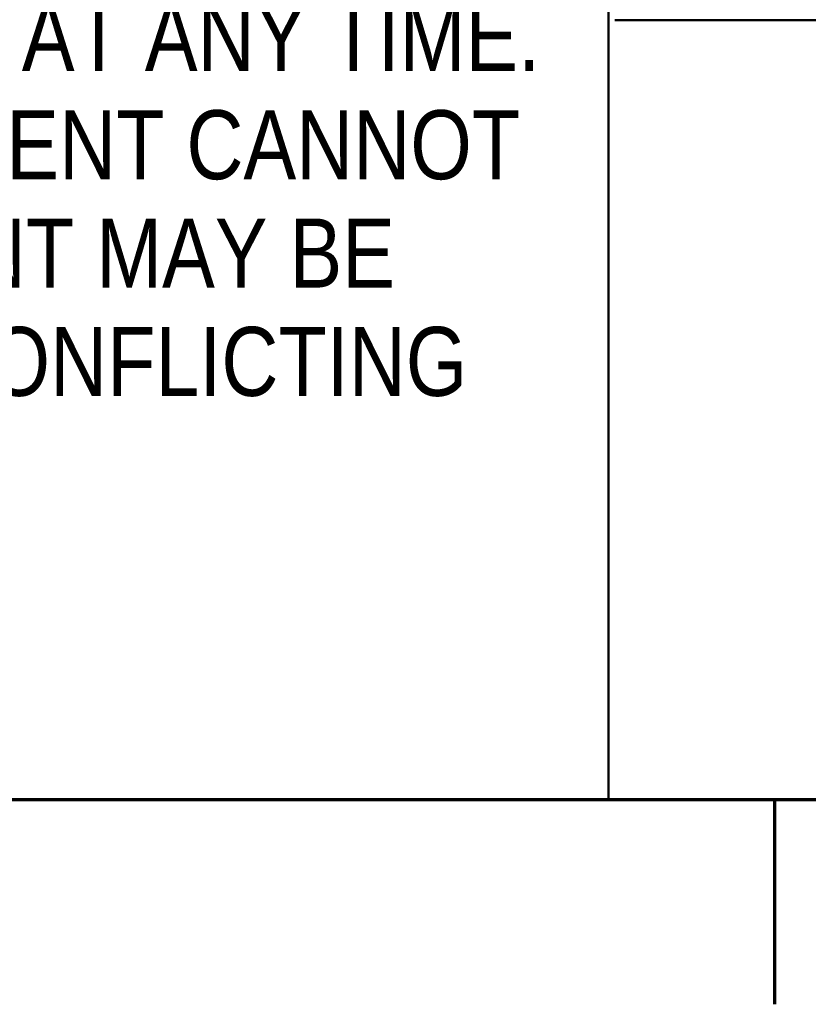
# Model space of a CAD drawing. Header units: inches. Extents: x 0.2 to 29.5, y 0.6 to 18.6.
# Tile 4 of 21: x 21.3 to 22.4, y 0.8 to 2.2. Entities that reach past the tile are written whole.
import ezdxf

# ---------------------------------------------------------------- set-up
doc = ezdxf.new("R2010")
doc.units = ezdxf.units.IN
doc.header["$LTSCALE"] = 1.75
doc.header["$MEASUREMENT"] = 0
doc.layers.add('Border (ANSI)', color=7, linetype='Continuous', lineweight=70)
doc.layers.add('Title (ANSI)', color=7, linetype='Continuous', lineweight=50)
doc.styles.add('Note Text (ANSI)', font='tahoma.ttf')
doc.styles.add('Text Style107', font='arialbd.ttf')
doc.styles.add('Text Style117', font='arialbd.ttf')
doc.styles.add('Text Style47', font='ARIALN.TTF')
doc.styles.add('Text Style50', font='arial.ttf')
doc.styles.add('Text Style55', font='arial.ttf')
doc.styles.add('Text Style59', font='arial.ttf')

# ---------------------------------------------------------------- blocks, each defined once
blk = doc.blocks.new('Borders Default Border')
at = {"layer": 'Border (ANSI)'}
blk.add_line((12.75, 0.62), (12.75, 0.46), dxfattribs=at)
at = {"layer": 'Border (ANSI)', "flags": 128}
blk.add_lwpolyline([(0.38, 0.62), (0.38, 10.38), (16.62, 10.38), (16.62, 0.62), (0.38, 0.62)], dxfattribs=at)
blk = doc.blocks.new('Title Blocks ICD TITLE BLOCK MM CUSTOMER')
at = {"layer": 'Title (ANSI)'}
for p, q in [((7.26137, 8.21203), (7.26137, 7.19206)), ((7.26633, 7.80222), (11.26137, 7.80222)), ((11.26137, 7.19206), (3.26137, 7.19206))]:
    blk.add_line(p, q, dxfattribs=at)
at = {"layer": 'Title (ANSI)', "insert": (5.26623, 7.9013), "char_height": 0.054, "attachment_point": 2, "line_spacing_factor": 0.941891, "style": 'Note Text (ANSI)'}
blk.add_mtext('\\fArial Narrow|b0|i0;\\H0.0540;THIS DOCUMENT, INCLUDING THE DRAWING AND INFORMATION CONTAINED THEREON, IS CONFIDENTIAL AND IS THE \\PEXCLUSIVE PROPERTY OF EATON CORPORATION, AND IS MERELY ON LOAN AND SUBJECT TO RECALL BY EATON AT ANY TIME.\\PBY TAKING POSSESSION OF THIS DOCUMENT, THE RECIPIENT ACKNOWLEDGES AND AGREES THAT THIS DOCUMENT CANNOT\\PBE USED IN ANY MANNER ADVERSE TO THE INTERESTS OF EATON AND THAT NO PORTION OF THIS DOCUMENT MAY BE\\PCOPIED OR OTHERWISE REPRODUCED WITHOUT THE PRIOR WRITTEN CONSENT OF EATON. IN THE CASE OF CONFLICTING\\PCONTRACTUAL PROVISIONS, THIS NOTICE SHALL GOVERN THE STATUS OF THIS DOCUMENT.', dxfattribs=at)
at = {"layer": 'Title (ANSI)'}
for tag, p, height, style in [('<TITLE_1>_001', (3.65766, 8.33746), 0.09, 'Text Style50'), ('DESIGNER_001', (8.77888, 8.32936), 0.09, 'Text Style50'), ('<DRAWN_DATE>_001', (10.61411, 8.32936), 0.09, 'Text Style50'), ('<PART_NUMBER>_001', (9.03433, 7.92928), 0.2, 'Text Style117'), ('Sheet_Size_001', (7.36508, 7.90552), 0.13, 'Text Style55'), ('<REVISION_NUMBER>_001', (10.7692, 7.85278), 0.18, 'Text Style107'), ('Sheet_Number_001', (10.80007, 7.2619), 0.08, 'Text Style59'), ('Number_of_sheets_001', (11.09697, 7.2619), 0.08, 'Text Style59'), ('COPYRIGHT_YEAR_001', (4.62259, 7.27065), 0.07, 'Text Style47'), ('<SCALE>_001', (9.82544, 7.2503), 0.08, 'Text Style59')]:
    blk.add_attdef(tag, p, '', height=height, dxfattribs=dict(at, style=style))

msp = doc.modelspace()

# ---------------------------------------------------------------- block references
at = {"xscale": 1.75, "yscale": 1.75, "zscale": 1.75}
for name, p in [('Borders Default Border', (0, 0)), ('Title Blocks ICD TITLE BLOCK MM CUSTOMER', (9.3776, -11.5011))]:
    msp.add_blockref(name, p, dxfattribs=at)

doc.saveas('drawing.dxf')
